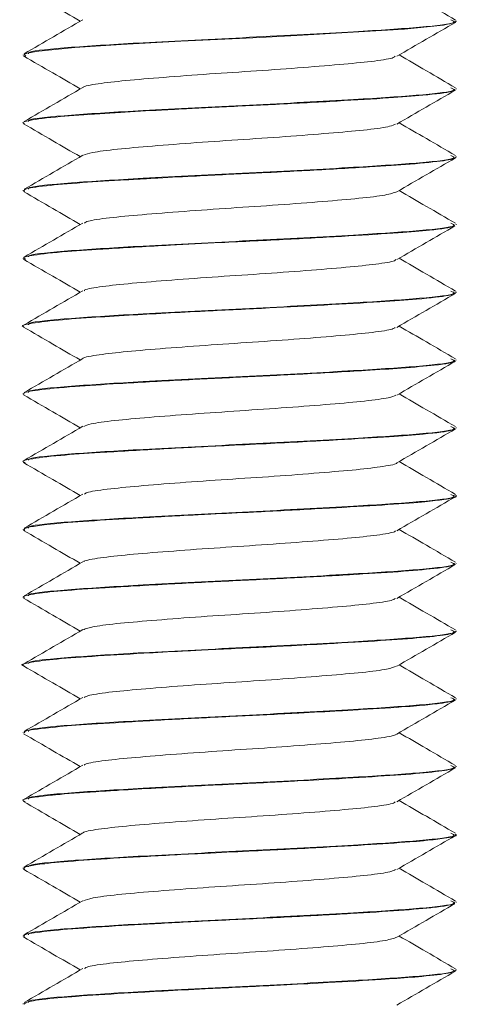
# Model space of a CAD drawing. Header units: millimetres. Extents: x 219 to 1654, y -143 to 1232.
# Tile 33 of 36: x 1377 to 1385, y 686 to 704. Entities that reach past the tile are written whole.
import ezdxf

# ---------------------------------------------------------------- set-up
doc = ezdxf.new("R2010")
doc.units = ezdxf.units.MM

msp = doc.modelspace()

# ---------------------------------------------------------------- linework, layer by layer
at = {"color": 7, "linetype": 'Continuous', "lineweight": 15}
for p, q in [((1385.008, 704), (1385.008, 704.01)), ((1377.008, 703.385), (1377.008, 703.375)), ((1385.008, 702.75), (1385.008, 702.76)), ((1377.008, 702.135), (1377.008, 702.125)), ((1385.008, 701.5), (1385.008, 701.51)), ((1377.008, 700.885), (1377.008, 700.875)), ((1385.008, 700.25), (1385.008, 700.26)), ((1377.008, 699.635), (1377.008, 699.625)), ((1385.008, 699), (1385.008, 699.01)), ((1377.008, 698.385), (1377.008, 698.375)), ((1385.008, 697.75), (1385.008, 697.76)), ((1377.008, 697.135), (1377.008, 697.125)), ((1385.008, 696.499), (1385.008, 696.51)), ((1377.008, 695.885), (1377.008, 695.875)), ((1385.008, 695.25), (1385.008, 695.26)), ((1377.008, 694.635), (1377.008, 694.625)), ((1385.008, 694), (1385.008, 694.01)), ((1377.008, 693.385), (1377.008, 693.374)), ((1385.008, 692.75), (1385.008, 692.76)), ((1377.008, 692.135), (1377.008, 692.125)), ((1385.008, 691.5), (1385.008, 691.51)), ((1377.008, 690.885), (1377.008, 690.875)), ((1385.008, 690.249), (1385.008, 690.26)), ((1377.008, 689.635), (1377.008, 689.625)), ((1385.008, 689), (1385.008, 689.01)), ((1377.008, 688.385), (1377.008, 688.375)), ((1385.008, 687.75), (1385.008, 687.76)), ((1377.008, 687.135), (1377.008, 687.125)), ((1385.008, 686.5), (1385.008, 686.51)), ((1377.008, 685.885), (1377.008, 685.875))]:
    msp.add_line(p, q, dxfattribs=at)
at = {"color": 7, "linetype": 'Continuous', "lineweight": 15, "flags": 128}
msp.add_lwpolyline([(1377.056, 703.361), (1377.031, 703.395), (1377.073, 703.41), (1377.105, 703.418), (1377.123, 703.422), (1377.133, 703.424), (1377.136, 703.424), (1377.137, 703.425), (1377.137, 703.425), (1377.137, 703.425), (1377.137, 703.425), (1377.137, 703.425), (1377.137, 703.425), (1377.137, 703.425), (1377.138, 703.425), (1377.139, 703.425), (1377.155, 703.428), (1377.184, 703.433), (1377.299, 703.451), (1377.963, 703.516), (1378.821, 703.571), (1379.919, 703.633), (1381.007, 703.687), (1381.499, 703.711), (1382.063, 703.74), (1383.207, 703.804), (1384.051, 703.859), (1384.774, 703.931), (1384.997, 703.985), (1384.984, 704)], dxfattribs=at)
at = {"color": 7, "linetype": 'Continuous', "lineweight": 15}
for points, knots in [([(1384.996, 704.025), (1384.816, 704.129), (1384.468, 704.331), (1384.121, 704.532), (1383.953, 704.63)], [0, 0, 0, 0, 0.517493, 1, 1, 1, 1]), ([(1377.017, 704.612), (1377.197, 704.507), (1377.546, 704.305), (1377.895, 704.102), (1378.064, 704.005)], [0, 0, 0, 0, 0.51675, 1, 1, 1, 1]), ([(1378.109, 704.031), (1377.929, 703.926), (1377.569, 703.717), (1377.208, 703.508), (1377.028, 703.403)], [0, 0, 0, 0, 0.499592, 1, 1, 1, 1]), ([(1384.906, 704.026), (1384.945, 704.01), (1385.053, 703.967), (1384.418, 703.891), (1383.105, 703.804), (1381.201, 703.705), (1379.245, 703.61), (1377.833, 703.522), (1377.099, 703.452), (1377.108, 703.414), (1377.111, 703.404)], [0, 0, 0, 0, 0.076374, 0.2153222, 0.3518897, 0.5145858, 0.6763669, 0.8132837, 0.9520537, 1, 1, 1, 1]), ([(1383.913, 703.356), (1384.092, 703.461), (1384.452, 703.669), (1384.811, 703.878), (1384.991, 703.982)], [0, 0, 0, 0, 0.499762, 1, 1, 1, 1]), ([(1377.017, 703.362), (1377.197, 703.257), (1377.546, 703.055), (1377.895, 702.852), (1378.064, 702.755)], [0, 0, 0, 0, 0.51675, 1, 1, 1, 1]), ([(1383.882, 703.356), (1383.874, 703.348), (1383.849, 703.32), (1383.528, 703.268), (1382.959, 703.211), (1382.197, 703.149), (1381.332, 703.087), (1380.433, 703.03), (1379.593, 702.967), (1378.871, 702.908), (1378.372, 702.849), (1378.12, 702.804), (1378.12, 702.783), (1378.12, 702.781)], [0, 0, 0, 0, 0.044572, 0.150705, 0.254614, 0.359953, 0.465627, 0.56932, 0.675392, 0.779813, 0.884568, 0.990547, 1, 1, 1, 1]), ([(1384.996, 702.775), (1384.816, 702.879), (1384.468, 703.081), (1384.121, 703.282), (1383.953, 703.38)], [0, 0, 0, 0, 0.517493, 1, 1, 1, 1]), ([(1377.043, 702.111), (1377.029, 702.116), (1376.966, 702.137), (1377.126, 702.179), (1377.588, 702.241), (1378.258, 702.287), (1378.902, 702.327), (1379.4, 702.355), (1379.838, 702.379), (1380.169, 702.396), (1380.761, 702.426), (1381.709, 702.47), (1382.824, 702.53), (1383.752, 702.586), (1384.503, 702.642), (1384.954, 702.7), (1384.975, 702.736), (1384.984, 702.75)], [0, 0, 0, 0, 0.021488, 0.0991, 0.20692, 0.292029, 0.328838, 0.395283, 0.422069, 0.437124, 0.475659, 0.562788, 0.656204, 0.746735, 0.824323, 0.933144, 1, 1, 1, 1]), ([(1378.109, 702.781), (1377.929, 702.676), (1377.569, 702.467), (1377.208, 702.258), (1377.028, 702.153)], [0, 0, 0, 0, 0.499592, 1, 1, 1, 1]), ([(1384.906, 702.776), (1384.945, 702.76), (1385.053, 702.717), (1384.418, 702.641), (1383.105, 702.554), (1381.201, 702.455), (1379.245, 702.36), (1377.833, 702.272), (1377.099, 702.202), (1377.108, 702.164), (1377.111, 702.154)], [0, 0, 0, 0, 0.076374, 0.215322, 0.35189, 0.514586, 0.676367, 0.813284, 0.952054, 1, 1, 1, 1]), ([(1383.913, 702.106), (1384.092, 702.211), (1384.452, 702.419), (1384.811, 702.628), (1384.991, 702.732)], [0, 0, 0, 0, 0.499763, 1, 1, 1, 1]), ([(1377.017, 702.112), (1377.197, 702.007), (1377.546, 701.805), (1377.895, 701.602), (1378.064, 701.505)], [0, 0, 0, 0, 0.51675, 1, 1, 1, 1]), ([(1383.887, 702.107), (1383.861, 702.093), (1383.797, 702.058), (1383.395, 702.002), (1382.767, 701.945), (1381.971, 701.882), (1381.087, 701.822), (1380.196, 701.764), (1379.381, 701.7), (1378.718, 701.643), (1378.263, 701.584), (1378.168, 701.547), (1378.124, 701.53)], [0, 0, 0, 0, 0.073919, 0.179546, 0.282882, 0.388507, 0.493139, 0.597115, 0.702927, 0.806394, 0.91167, 1, 1, 1, 1]), ([(1384.996, 701.525), (1384.816, 701.629), (1384.468, 701.831), (1384.121, 702.032), (1383.953, 702.13)], [0, 0, 0, 0, 0.517493, 1, 1, 1, 1]), ([(1377.037, 700.862), (1377.028, 700.875), (1377.005, 700.909), (1377.37, 700.966), (1378.04, 701.024), (1378.673, 701.063), (1379.136, 701.09), (1379.533, 701.112), (1380.244, 701.15), (1381.032, 701.189), (1381.758, 701.223), (1382.513, 701.263), (1383.386, 701.314), (1384.246, 701.369), (1384.808, 701.429), (1385.013, 701.474), (1385.001, 701.496), (1384.999, 701.5)], [0, 0, 0, 0, 0.066704, 0.16668, 0.257075, 0.338929, 0.354824, 0.382454, 0.442486, 0.528937, 0.564992, 0.613602, 0.711014, 0.792718, 0.891802, 0.982271, 1, 1, 1, 1]), ([(1378.109, 701.531), (1377.929, 701.426), (1377.569, 701.217), (1377.208, 701.008), (1377.028, 700.903)], [0, 0, 0, 0, 0.499592, 1, 1, 1, 1]), ([(1384.906, 701.526), (1384.945, 701.51), (1385.053, 701.467), (1384.418, 701.391), (1383.105, 701.304), (1381.201, 701.205), (1379.245, 701.11), (1377.833, 701.022), (1377.099, 700.952), (1377.108, 700.914), (1377.111, 700.904)], [0, 0, 0, 0, 0.076374, 0.2153222, 0.3518897, 0.5145859, 0.6763669, 0.8132837, 0.9520537, 1, 1, 1, 1]), ([(1383.913, 700.856), (1384.092, 700.961), (1384.452, 701.169), (1384.811, 701.378), (1384.991, 701.482)], [0, 0, 0, 0, 0.499763, 1, 1, 1, 1]), ([(1377.017, 700.862), (1377.197, 700.757), (1377.546, 700.555), (1377.895, 700.352), (1378.064, 700.255)], [0, 0, 0, 0, 0.51675, 1, 1, 1, 1]), ([(1383.912, 700.857), (1383.855, 700.837), (1383.738, 700.797), (1383.244, 700.736), (1382.563, 700.678), (1381.737, 700.615), (1380.843, 700.557), (1379.965, 700.496), (1379.181, 700.434), (1378.573, 700.377), (1378.205, 700.323), (1378.157, 700.292), (1378.14, 700.281)], [0, 0, 0, 0, 0.1032925, 0.2083825, 0.3120311, 0.4179034, 0.521669, 0.6266088, 0.7321202, 0.8355156, 0.9412838, 1, 1, 1, 1]), ([(1384.996, 700.275), (1384.816, 700.379), (1384.468, 700.581), (1384.121, 700.782), (1383.953, 700.88)], [0, 0, 0, 0, 0.517493, 1, 1, 1, 1]), ([(1378.109, 700.281), (1377.929, 700.176), (1377.569, 699.967), (1377.208, 699.758), (1377.028, 699.653)], [0, 0, 0, 0, 0.499593, 1, 1, 1, 1]), ([(1384.906, 700.276), (1384.945, 700.26), (1385.053, 700.217), (1384.418, 700.141), (1383.105, 700.054), (1381.201, 699.955), (1379.245, 699.86), (1377.833, 699.772), (1377.099, 699.702), (1377.108, 699.664), (1377.111, 699.654)], [0, 0, 0, 0, 0.076374, 0.2153222, 0.3518897, 0.5145858, 0.6763669, 0.8132837, 0.9520537, 1, 1, 1, 1]), ([(1377.061, 699.611), (1377.039, 699.62), (1376.978, 699.645), (1377.205, 699.693), (1377.725, 699.752), (1378.611, 699.81), (1379.604, 699.867), (1380.746, 699.925), (1381.897, 699.979), (1383.038, 700.043), (1383.932, 700.097), (1384.616, 700.155), (1384.989, 700.207), (1384.975, 700.239), (1384.971, 700.25)], [0, 0, 0, 0, 0.043467, 0.120249, 0.224133, 0.308237, 0.409094, 0.483247, 0.579555, 0.674984, 0.766564, 0.843424, 0.950194, 1, 1, 1, 1]), ([(1383.913, 699.606), (1384.092, 699.711), (1384.449, 699.918), (1384.805, 700.124), (1384.982, 700.227)], [0, 0, 0, 0, 0.503806, 1, 1, 1, 1]), ([(1377.017, 699.612), (1377.197, 699.507), (1377.546, 699.305), (1377.895, 699.102), (1378.064, 699.005)], [0, 0, 0, 0, 0.51675, 1, 1, 1, 1]), ([(1383.89, 699.606), (1383.889, 699.602), (1383.882, 699.577), (1383.608, 699.53), (1383.083, 699.471), (1382.348, 699.411), (1381.498, 699.348), (1380.599, 699.291), (1379.741, 699.229), (1378.993, 699.168), (1378.447, 699.11), (1378.153, 699.062), (1378.138, 699.036), (1378.135, 699.031)], [0, 0, 0, 0, 0.0245028, 0.1305758, 0.2350154, 0.3397617, 0.4457507, 0.5493874, 0.6552312, 0.7603179, 0.8644422, 0.9705734, 1, 1, 1, 1]), ([(1384.996, 699.025), (1384.816, 699.129), (1384.468, 699.331), (1384.121, 699.532), (1383.953, 699.63)], [0, 0, 0, 0, 0.517493, 1, 1, 1, 1]), ([(1377.024, 698.362), (1377.02, 698.363), (1376.955, 698.38), (1377.079, 698.418), (1377.478, 698.48), (1378.194, 698.533), (1379.116, 698.59), (1380.258, 698.652), (1381.52, 698.711), (1382.638, 698.77), (1383.58, 698.825), (1384.383, 698.881), (1384.913, 698.942), (1384.976, 698.982), (1385.005, 699)], [0, 0, 0, 0, 0.004186, 0.083073, 0.191025, 0.275774, 0.343502, 0.460376, 0.553419, 0.635528, 0.729443, 0.808559, 0.913689, 1, 1, 1, 1]), ([(1378.109, 699.031), (1377.929, 698.926), (1377.569, 698.717), (1377.208, 698.508), (1377.028, 698.403)], [0, 0, 0, 0, 0.499592, 1, 1, 1, 1]), ([(1384.906, 699.026), (1384.945, 699.01), (1385.053, 698.967), (1384.418, 698.891), (1383.105, 698.804), (1381.201, 698.705), (1379.245, 698.61), (1377.833, 698.522), (1377.099, 698.452), (1377.108, 698.414), (1377.111, 698.404)], [0, 0, 0, 0, 0.076374, 0.215322, 0.35189, 0.514586, 0.676367, 0.813284, 0.952054, 1, 1, 1, 1]), ([(1383.913, 698.356), (1384.092, 698.461), (1384.452, 698.669), (1384.811, 698.878), (1384.991, 698.982)], [0, 0, 0, 0, 0.499763, 1, 1, 1, 1]), ([(1377.017, 698.362), (1377.197, 698.257), (1377.546, 698.055), (1377.895, 697.852), (1378.064, 697.755)], [0, 0, 0, 0, 0.51675, 1, 1, 1, 1]), ([(1383.881, 698.356), (1383.869, 698.346), (1383.833, 698.316), (1383.488, 698.263), (1382.9, 698.206), (1382.127, 698.144), (1381.255, 698.082), (1380.358, 698.025), (1379.526, 697.962), (1378.818, 697.903), (1378.341, 697.843), (1378.105, 697.8), (1378.109, 697.781), (1378.109, 697.781)], [0, 0, 0, 0, 0.053859, 0.15997, 0.263734, 0.369298, 0.474779, 0.578597, 0.684724, 0.78888, 0.893933, 0.999795, 1, 1, 1, 1]), ([(1384.996, 697.775), (1384.816, 697.879), (1384.468, 698.081), (1384.121, 698.282), (1383.953, 698.38)], [0, 0, 0, 0, 0.517493, 1, 1, 1, 1]), ([(1377.028, 697.125), (1377.023, 697.129), (1376.998, 697.154), (1377.252, 697.201), (1377.869, 697.263), (1378.802, 697.321), (1379.867, 697.382), (1381.02, 697.438), (1382.204, 697.495), (1383.228, 697.554), (1384.071, 697.607), (1384.691, 697.664), (1385.022, 697.714), (1384.981, 697.743), (1384.971, 697.75)], [0, 0, 0, 0, 0.023675, 0.119552, 0.225171, 0.312148, 0.413985, 0.501355, 0.587519, 0.697181, 0.767924, 0.855643, 0.967094, 1, 1, 1, 1]), ([(1378.109, 697.781), (1377.929, 697.676), (1377.569, 697.467), (1377.208, 697.258), (1377.028, 697.153)], [0, 0, 0, 0, 0.499592, 1, 1, 1, 1]), ([(1384.906, 697.776), (1384.945, 697.76), (1385.053, 697.717), (1384.418, 697.641), (1383.105, 697.554), (1381.201, 697.455), (1379.245, 697.36), (1377.833, 697.272), (1377.099, 697.202), (1377.108, 697.164), (1377.111, 697.154)], [0, 0, 0, 0, 0.076374, 0.215322, 0.35189, 0.514586, 0.676367, 0.813284, 0.952054, 1, 1, 1, 1]), ([(1383.913, 697.106), (1384.092, 697.211), (1384.452, 697.419), (1384.811, 697.628), (1384.991, 697.732)], [0, 0, 0, 0, 0.499763, 1, 1, 1, 1]), ([(1377.017, 697.112), (1377.197, 697.007), (1377.546, 696.805), (1377.895, 696.602), (1378.064, 696.505)], [0, 0, 0, 0, 0.51675, 1, 1, 1, 1]), ([(1383.893, 697.107), (1383.858, 697.091), (1383.779, 697.055), (1383.349, 696.996), (1382.703, 696.94), (1381.898, 696.877), (1381.01, 696.817), (1380.123, 696.758), (1379.316, 696.695), (1378.67, 696.638), (1378.244, 696.581), (1378.165, 696.545), (1378.132, 696.53)], [0, 0, 0, 0, 0.083258, 0.188747, 0.292114, 0.397848, 0.502174, 0.606448, 0.712196, 0.815572, 0.921033, 1, 1, 1, 1]), ([(1384.996, 696.525), (1384.816, 696.629), (1384.468, 696.831), (1384.121, 697.032), (1383.953, 697.13)], [0, 0, 0, 0, 0.517493, 1, 1, 1, 1]), ([(1377.049, 695.861), (1377.033, 695.866), (1376.962, 695.888), (1377.131, 695.93), (1377.594, 695.991), (1378.448, 696.05), (1379.489, 696.111), (1380.572, 696.167), (1381.7, 696.22), (1382.783, 696.278), (1383.762, 696.337), (1384.512, 696.393), (1384.956, 696.45), (1384.976, 696.486), (1384.983, 696.499)], [0, 0, 0, 0, 0.022611, 0.099875, 0.208201, 0.292531, 0.393087, 0.488163, 0.548721, 0.656465, 0.748027, 0.825497, 0.934485, 1, 1, 1, 1]), ([(1378.109, 696.531), (1377.929, 696.426), (1377.569, 696.217), (1377.208, 696.008), (1377.028, 695.903)], [0, 0, 0, 0, 0.499593, 1, 1, 1, 1]), ([(1384.906, 696.526), (1384.945, 696.51), (1385.053, 696.467), (1384.418, 696.391), (1383.105, 696.304), (1381.201, 696.205), (1379.245, 696.11), (1377.833, 696.022), (1377.099, 695.952), (1377.108, 695.914), (1377.111, 695.904)], [0, 0, 0, 0, 0.076374, 0.215322, 0.35189, 0.514586, 0.676367, 0.813284, 0.952054, 1, 1, 1, 1]), ([(1383.913, 695.856), (1384.092, 695.961), (1384.452, 696.169), (1384.811, 696.378), (1384.991, 696.482)], [0, 0, 0, 0, 0.499762, 1, 1, 1, 1]), ([(1377.017, 695.862), (1377.197, 695.757), (1377.546, 695.555), (1377.895, 695.352), (1378.064, 695.255)], [0, 0, 0, 0, 0.51675, 1, 1, 1, 1]), ([(1383.907, 695.856), (1383.908, 695.855), (1383.914, 695.835), (1383.678, 695.791), (1383.201, 695.731), (1382.494, 695.673), (1381.663, 695.609), (1380.766, 695.552), (1379.894, 695.491), (1379.12, 695.429), (1378.531, 695.372), (1378.189, 695.319), (1378.152, 695.29), (1378.141, 695.281)], [0, 0, 0, 0, 0.004589, 0.110421, 0.215512, 0.319623, 0.425748, 0.529585, 0.635023, 0.740615, 0.844353, 0.950449, 1, 1, 1, 1]), ([(1384.996, 695.275), (1384.816, 695.379), (1384.468, 695.581), (1384.121, 695.782), (1383.953, 695.88)], [0, 0, 0, 0, 0.517493, 1, 1, 1, 1]), ([(1377.039, 694.612), (1377.026, 694.628), (1377.014, 694.644), (1377.075, 694.66), (1377.08, 694.662), (1377.1, 694.667), (1377.187, 694.686), (1377.456, 694.724), (1378.076, 694.777), (1379.002, 694.833), (1379.777, 694.876), (1380.277, 694.901), (1380.655, 694.92), (1381.388, 694.955), (1382.416, 695.007), (1383.446, 695.066), (1384.027, 695.105), (1384.321, 695.13), (1384.535, 695.15), (1384.839, 695.188), (1385.043, 695.224), (1384.992, 695.247), (1384.984, 695.25)], [0, 0, 0, 0, 0.0767134, 0.077497, 0.0789419, 0.0838168, 0.1014881, 0.1684165, 0.2588469, 0.3488289, 0.4404204, 0.4504026, 0.4687178, 0.5302598, 0.6211038, 0.7114647, 0.801819, 0.8114725, 0.8299751, 0.8934331, 0.9841454, 1, 1, 1, 1]), ([(1378.109, 695.281), (1377.929, 695.176), (1377.569, 694.967), (1377.208, 694.758), (1377.028, 694.653)], [0, 0, 0, 0, 0.499592, 1, 1, 1, 1]), ([(1384.906, 695.276), (1384.945, 695.26), (1385.053, 695.217), (1384.418, 695.141), (1383.105, 695.054), (1381.201, 694.955), (1379.245, 694.86), (1377.833, 694.772), (1377.099, 694.702), (1377.108, 694.664), (1377.111, 694.654)], [0, 0, 0, 0, 0.076374, 0.215322, 0.35189, 0.514586, 0.676367, 0.813284, 0.952054, 1, 1, 1, 1]), ([(1383.913, 694.606), (1384.092, 694.711), (1384.452, 694.919), (1384.811, 695.128), (1384.991, 695.232)], [0, 0, 0, 0, 0.499763, 1, 1, 1, 1]), ([(1377.017, 694.612), (1377.197, 694.507), (1377.546, 694.305), (1377.895, 694.102), (1378.064, 694.005)], [0, 0, 0, 0, 0.51675, 1, 1, 1, 1]), ([(1383.885, 694.606), (1383.881, 694.6), (1383.867, 694.574), (1383.573, 694.524), (1383.027, 694.466), (1382.279, 694.406), (1381.422, 694.343), (1380.523, 694.286), (1379.672, 694.223), (1378.936, 694.164), (1378.411, 694.105), (1378.138, 694.058), (1378.13, 694.035), (1378.129, 694.031)], [0, 0, 0, 0, 0.033721, 0.139845, 0.244009, 0.34905, 0.454916, 0.558547, 0.664518, 0.769313, 0.873702, 0.979787, 1, 1, 1, 1]), ([(1384.996, 694.025), (1384.816, 694.129), (1384.468, 694.331), (1384.121, 694.532), (1383.953, 694.63)], [0, 0, 0, 0, 0.517493, 1, 1, 1, 1]), ([(1377.035, 693.374), (1377.026, 693.379), (1377.002, 693.39), (1377.08, 693.413), (1377.271, 693.453), (1377.773, 693.505), (1378.434, 693.548), (1379.081, 693.587), (1379.79, 693.627), (1380.802, 693.678), (1381.973, 693.733), (1383.061, 693.794), (1383.978, 693.85), (1384.571, 693.901), (1384.843, 693.941), (1384.987, 693.972), (1384.976, 693.989), (1384.968, 694)], [0, 0, 0, 0, 0.020403, 0.054846, 0.113421, 0.206685, 0.297979, 0.332599, 0.391562, 0.484196, 0.575851, 0.669403, 0.761152, 0.853675, 0.914463, 0.9473, 1, 1, 1, 1]), ([(1378.109, 694.031), (1377.929, 693.926), (1377.569, 693.717), (1377.208, 693.508), (1377.028, 693.403)], [0, 0, 0, 0, 0.499592, 1, 1, 1, 1]), ([(1384.906, 694.026), (1384.945, 694.01), (1385.053, 693.967), (1384.418, 693.891), (1383.105, 693.804), (1381.201, 693.705), (1379.245, 693.61), (1377.833, 693.522), (1377.099, 693.452), (1377.108, 693.414), (1377.111, 693.404)], [0, 0, 0, 0, 0.076374, 0.215322, 0.35189, 0.514586, 0.676367, 0.813284, 0.952054, 1, 1, 1, 1]), ([(1383.913, 693.356), (1384.092, 693.461), (1384.452, 693.669), (1384.811, 693.878), (1384.991, 693.982)], [0, 0, 0, 0, 0.499762, 1, 1, 1, 1]), ([(1377.017, 693.362), (1377.197, 693.257), (1377.546, 693.055), (1377.895, 692.852), (1378.064, 692.755)], [0, 0, 0, 0, 0.51675, 1, 1, 1, 1]), ([(1384.996, 692.775), (1384.816, 692.879), (1384.468, 693.081), (1384.121, 693.282), (1383.953, 693.38)], [0, 0, 0, 0, 0.517493, 1, 1, 1, 1]), ([(1383.883, 693.356), (1383.865, 693.344), (1383.817, 693.313), (1383.446, 693.258), (1382.839, 693.201), (1382.055, 693.138), (1381.178, 693.077), (1380.283, 693.02), (1379.457, 692.956), (1378.775, 692.899), (1378.285, 692.839), (1378.169, 692.799), (1378.113, 692.779)], [0, 0, 0, 0, 0.062992, 0.16873, 0.272101, 0.377546, 0.482489, 0.586182, 0.692016, 0.795656, 0.900665, 1, 1, 1, 1]), ([(1377.027, 692.112), (1377.022, 692.113), (1376.941, 692.133), (1377.092, 692.171), (1377.505, 692.232), (1378.251, 692.288), (1379.103, 692.339), (1379.835, 692.379), (1380.59, 692.418), (1381.165, 692.444), (1381.666, 692.469), (1382.05, 692.489), (1382.751, 692.526), (1383.642, 692.579), (1384.412, 692.634), (1384.916, 692.694), (1384.975, 692.731), (1385.004, 692.75)], [0, 0, 0, 0, 0.005768, 0.0955272, 0.1871368, 0.2769705, 0.3675828, 0.4269099, 0.4592597, 0.5486702, 0.559194, 0.5779653, 0.6401593, 0.7311071, 0.8206796, 0.9122629, 1, 1, 1, 1]), ([(1378.109, 692.781), (1377.929, 692.676), (1377.569, 692.467), (1377.208, 692.258), (1377.028, 692.153)], [0, 0, 0, 0, 0.499593, 1, 1, 1, 1]), ([(1384.906, 692.776), (1384.945, 692.76), (1385.053, 692.717), (1384.418, 692.641), (1383.105, 692.554), (1381.201, 692.455), (1379.245, 692.36), (1377.833, 692.272), (1377.099, 692.202), (1377.108, 692.164), (1377.111, 692.154)], [0, 0, 0, 0, 0.076374, 0.215322, 0.35189, 0.514586, 0.676367, 0.813284, 0.952054, 1, 1, 1, 1]), ([(1383.913, 692.106), (1384.092, 692.211), (1384.452, 692.419), (1384.811, 692.628), (1384.991, 692.732)], [0, 0, 0, 0, 0.499762, 1, 1, 1, 1]), ([(1377.017, 692.112), (1377.197, 692.007), (1377.546, 691.805), (1377.895, 691.602), (1378.064, 691.505)], [0, 0, 0, 0, 0.51675, 1, 1, 1, 1]), ([(1383.901, 692.107), (1383.856, 692.089), (1383.761, 692.051), (1383.302, 691.991), (1382.639, 691.935), (1381.824, 691.871), (1380.933, 691.813), (1380.05, 691.753), (1379.253, 691.69), (1378.624, 691.633), (1378.226, 691.577), (1378.162, 691.544), (1378.137, 691.53)], [0, 0, 0, 0, 0.092623, 0.197932, 0.301381, 0.407183, 0.511205, 0.61579, 0.721433, 0.82477, 0.930381, 1, 1, 1, 1]), ([(1384.996, 691.525), (1384.816, 691.629), (1384.468, 691.831), (1384.121, 692.032), (1383.953, 692.13)], [0, 0, 0, 0, 0.517493, 1, 1, 1, 1]), ([(1377.043, 690.875), (1377.035, 690.882), (1377.003, 690.911), (1377.327, 690.96), (1377.968, 691.019), (1378.818, 691.072), (1379.878, 691.132), (1381.015, 691.188), (1382.027, 691.237), (1382.755, 691.277), (1383.446, 691.318), (1383.948, 691.349), (1384.41, 691.387), (1384.771, 691.427), (1385.017, 691.467), (1384.979, 691.493), (1384.969, 691.5)], [0, 0, 0, 0, 0.036072, 0.145422, 0.227155, 0.316945, 0.410469, 0.502366, 0.58773, 0.652547, 0.688585, 0.779994, 0.81201, 0.873269, 0.965516, 1, 1, 1, 1]), ([(1378.109, 691.531), (1377.929, 691.426), (1377.569, 691.217), (1377.208, 691.008), (1377.028, 690.903)], [0, 0, 0, 0, 0.499592, 1, 1, 1, 1]), ([(1384.906, 691.526), (1384.945, 691.51), (1385.053, 691.467), (1384.418, 691.391), (1383.105, 691.304), (1381.201, 691.205), (1379.245, 691.11), (1377.833, 691.022), (1377.099, 690.952), (1377.108, 690.914), (1377.111, 690.904)], [0, 0, 0, 0, 0.076374, 0.215322, 0.35189, 0.514586, 0.676367, 0.813284, 0.952054, 1, 1, 1, 1]), ([(1383.913, 690.856), (1384.092, 690.961), (1384.452, 691.169), (1384.811, 691.378), (1384.991, 691.482)], [0, 0, 0, 0, 0.499763, 1, 1, 1, 1]), ([(1377.017, 690.862), (1377.197, 690.757), (1377.546, 690.555), (1377.895, 690.352), (1378.064, 690.255)], [0, 0, 0, 0, 0.51675, 1, 1, 1, 1]), ([(1383.898, 690.856), (1383.898, 690.854), (1383.9, 690.831), (1383.647, 690.786), (1383.148, 690.726), (1382.428, 690.668), (1381.587, 690.604), (1380.689, 690.547), (1379.823, 690.485), (1379.061, 690.424), (1378.491, 690.367), (1378.172, 690.316), (1378.146, 690.288), (1378.139, 690.281)], [0, 0, 0, 0, 0.013734, 0.1197, 0.224509, 0.328885, 0.43497, 0.538683, 0.64433, 0.749709, 0.853596, 0.959729, 1, 1, 1, 1]), ([(1384.996, 690.275), (1384.816, 690.379), (1384.468, 690.581), (1384.121, 690.782), (1383.953, 690.88)], [0, 0, 0, 0, 0.517493, 1, 1, 1, 1]), ([(1378.109, 690.281), (1377.929, 690.176), (1377.569, 689.967), (1377.208, 689.758), (1377.028, 689.653)], [0, 0, 0, 0, 0.499592, 1, 1, 1, 1]), ([(1384.906, 690.276), (1384.945, 690.26), (1385.053, 690.217), (1384.418, 690.141), (1383.105, 690.054), (1381.201, 689.955), (1379.245, 689.86), (1377.833, 689.772), (1377.099, 689.702), (1377.108, 689.664), (1377.111, 689.654)], [0, 0, 0, 0, 0.076374, 0.215322, 0.35189, 0.514586, 0.676367, 0.813284, 0.952054, 1, 1, 1, 1]), ([(1377.048, 689.611), (1377.032, 689.616), (1376.953, 689.64), (1377.126, 689.678), (1377.412, 689.716), (1377.609, 689.736), (1377.668, 689.741), (1377.899, 689.762), (1378.26, 689.787), (1378.879, 689.825), (1379.568, 689.865), (1380.205, 689.898), (1380.596, 689.917), (1380.611, 689.918), (1380.66, 689.92), (1380.845, 689.929), (1381.214, 689.947), (1381.585, 689.965), (1381.889, 689.981), (1382.27, 690), (1382.961, 690.038), (1383.821, 690.09), (1384.542, 690.146), (1384.84, 690.189), (1384.943, 690.214), (1384.994, 690.228), (1384.992, 690.241), (1384.99, 690.249)], [0, 0, 0, 0, 0.022428, 0.114505, 0.180479, 0.198376, 0.203538, 0.206174, 0.295582, 0.326811, 0.38683, 0.477897, 0.478242, 0.478912, 0.481231, 0.489775, 0.522487, 0.567537, 0.576833, 0.595224, 0.659202, 0.74953, 0.839482, 0.931002, 0.940092, 0.958093, 1, 1, 1, 1]), ([(1383.913, 689.606), (1384.092, 689.711), (1384.452, 689.919), (1384.811, 690.128), (1384.991, 690.232)], [0, 0, 0, 0, 0.499763, 1, 1, 1, 1]), ([(1377.017, 689.612), (1377.197, 689.507), (1377.546, 689.305), (1377.895, 689.102), (1378.064, 689.005)], [0, 0, 0, 0, 0.516751, 1, 1, 1, 1]), ([(1383.882, 689.606), (1383.875, 689.598), (1383.852, 689.57), (1383.535, 689.519), (1382.969, 689.461), (1382.21, 689.4), (1381.345, 689.338), (1380.446, 689.281), (1379.604, 689.218), (1378.881, 689.159), (1378.378, 689.1), (1378.123, 689.055), (1378.121, 689.033), (1378.121, 689.031)], [0, 0, 0, 0, 0.042975, 0.149107, 0.253051, 0.358348, 0.464054, 0.567733, 0.673794, 0.778267, 0.882968, 0.988967, 1, 1, 1, 1]), ([(1384.996, 689.025), (1384.816, 689.129), (1384.468, 689.331), (1384.121, 689.532), (1383.953, 689.63)], [0, 0, 0, 0, 0.517493, 1, 1, 1, 1]), ([(1378.109, 689.031), (1377.929, 688.926), (1377.569, 688.717), (1377.208, 688.508), (1377.028, 688.403)], [0, 0, 0, 0, 0.499592, 1, 1, 1, 1]), ([(1384.906, 689.026), (1384.945, 689.01), (1385.053, 688.967), (1384.418, 688.891), (1383.105, 688.804), (1381.201, 688.705), (1379.245, 688.61), (1377.833, 688.522), (1377.099, 688.452), (1377.108, 688.414), (1377.111, 688.404)], [0, 0, 0, 0, 0.076374, 0.215322, 0.35189, 0.514586, 0.676367, 0.813284, 0.952054, 1, 1, 1, 1]), ([(1377.037, 688.362), (1377.026, 688.378), (1377.014, 688.394), (1377.076, 688.411), (1377.078, 688.411), (1377.083, 688.412), (1377.103, 688.418), (1377.191, 688.437), (1377.463, 688.475), (1378.089, 688.528), (1379.019, 688.584), (1379.768, 688.625), (1380.186, 688.647), (1380.298, 688.652), (1380.662, 688.67), (1381.4, 688.705), (1382.434, 688.758), (1383.462, 688.817), (1384.038, 688.856), (1384.329, 688.881), (1384.542, 688.901), (1384.844, 688.939), (1385.045, 688.975), (1384.993, 688.997), (1384.986, 689)], [0, 0, 0, 0, 0.078164, 0.07841, 0.078825, 0.080165, 0.084872, 0.102416, 0.169879, 0.260263, 0.350295, 0.441883, 0.445138, 0.450673, 0.468587, 0.531689, 0.622574, 0.712928, 0.803274, 0.812507, 0.830873, 0.894906, 0.985579, 1, 1, 1, 1]), ([(1383.913, 688.356), (1384.092, 688.461), (1384.452, 688.669), (1384.811, 688.878), (1384.991, 688.982)], [0, 0, 0, 0, 0.499762, 1, 1, 1, 1]), ([(1377.017, 688.362), (1377.197, 688.257), (1377.546, 688.055), (1377.895, 687.852), (1378.064, 687.755)], [0, 0, 0, 0, 0.51675, 1, 1, 1, 1]), ([(1383.886, 688.357), (1383.861, 688.343), (1383.8, 688.309), (1383.403, 688.252), (1382.777, 688.196), (1381.983, 688.133), (1381.101, 688.073), (1380.209, 688.014), (1379.392, 687.951), (1378.726, 687.894), (1378.266, 687.835), (1378.168, 687.797), (1378.123, 687.78)], [0, 0, 0, 0, 0.072307, 0.177957, 0.281294, 0.386894, 0.491577, 0.595507, 0.701325, 0.804813, 0.910054, 1, 1, 1, 1]), ([(1384.996, 687.775), (1384.816, 687.879), (1384.468, 688.081), (1384.121, 688.282), (1383.953, 688.38)], [0, 0, 0, 0, 0.517493, 1, 1, 1, 1]), ([(1377.042, 687.125), (1377.032, 687.13), (1376.987, 687.153), (1377.236, 687.197), (1377.791, 687.257), (1378.649, 687.312), (1379.692, 687.372), (1380.821, 687.429), (1381.992, 687.484), (1383.077, 687.545), (1383.991, 687.601), (1384.578, 687.652), (1384.847, 687.692), (1384.989, 687.722), (1384.976, 687.739), (1384.968, 687.75)], [0, 0, 0, 0, 0.025331, 0.114813, 0.207679, 0.305706, 0.392792, 0.485426, 0.57716, 0.670756, 0.762509, 0.855119, 0.915157, 0.948772, 1, 1, 1, 1]), ([(1378.109, 687.781), (1377.929, 687.676), (1377.569, 687.467), (1377.208, 687.258), (1377.028, 687.153)], [0, 0, 0, 0, 0.499593, 1, 1, 1, 1]), ([(1384.906, 687.776), (1384.945, 687.76), (1385.053, 687.717), (1384.418, 687.641), (1383.105, 687.554), (1381.201, 687.455), (1379.245, 687.36), (1377.833, 687.272), (1377.099, 687.202), (1377.108, 687.164), (1377.111, 687.154)], [0, 0, 0, 0, 0.076374, 0.215322, 0.35189, 0.514586, 0.676367, 0.813284, 0.952054, 1, 1, 1, 1]), ([(1383.913, 687.106), (1384.092, 687.211), (1384.448, 687.417), (1384.805, 687.624), (1384.982, 687.726)], [0, 0, 0, 0, 0.504189, 1, 1, 1, 1]), ([(1377.017, 687.112), (1377.197, 687.007), (1377.546, 686.805), (1377.895, 686.602), (1378.064, 686.505)], [0, 0, 0, 0, 0.51675, 1, 1, 1, 1]), ([(1383.911, 687.108), (1383.855, 687.088), (1383.742, 687.048), (1383.253, 686.987), (1382.574, 686.929), (1381.75, 686.866), (1380.856, 686.808), (1379.978, 686.747), (1379.191, 686.685), (1378.58, 686.628), (1378.208, 686.573), (1378.158, 686.542), (1378.14, 686.531)], [0, 0, 0, 0, 0.101998, 0.20709, 0.310672, 0.416505, 0.520272, 0.625131, 0.730632, 0.833985, 0.939699, 1, 1, 1, 1]), ([(1384.996, 686.525), (1384.816, 686.629), (1384.468, 686.831), (1384.121, 687.032), (1383.953, 687.13)], [0, 0, 0, 0, 0.517493, 1, 1, 1, 1]), ([(1378.109, 686.531), (1377.929, 686.426), (1377.569, 686.217), (1377.208, 686.008), (1377.028, 685.903)], [0, 0, 0, 0, 0.499592, 1, 1, 1, 1]), ([(1377.03, 685.875), (1377.044, 685.891), (1377.076, 685.925), (1377.527, 685.983), (1378.261, 686.038), (1379.118, 686.09), (1379.85, 686.129), (1380.606, 686.168), (1381.182, 686.195), (1381.682, 686.22), (1382.065, 686.24), (1382.767, 686.277), (1383.557, 686.324), (1384.063, 686.359), (1384.289, 686.378), (1384.568, 686.403), (1384.92, 686.445), (1384.975, 686.482), (1385.002, 686.5)], [0, 0, 0, 0, 0.077698, 0.171245, 0.26294, 0.355511, 0.415334, 0.44911, 0.540403, 0.550895, 0.569983, 0.633851, 0.726683, 0.79065, 0.809057, 0.81838, 0.911907, 1, 1, 1, 1]), ([(1384.906, 686.526), (1384.945, 686.51), (1385.053, 686.467), (1384.418, 686.391), (1383.106, 686.304), (1381.2, 686.205), (1379.245, 686.11), (1377.831, 686.022), (1377.103, 685.952), (1377.106, 685.914), (1377.106, 685.904)], [0, 0, 0, 0, 0.076372, 0.215315, 0.351878, 0.514569, 0.676345, 0.813257, 0.952023, 1, 1, 1, 1]), ([(1383.913, 685.856), (1384.092, 685.961), (1384.452, 686.169), (1384.811, 686.378), (1384.991, 686.482)], [0, 0, 0, 0, 0.499763, 1, 1, 1, 1])]:
    msp.add_open_spline(points, degree=3, knots=knots, dxfattribs=at)

doc.saveas('drawing.dxf')
